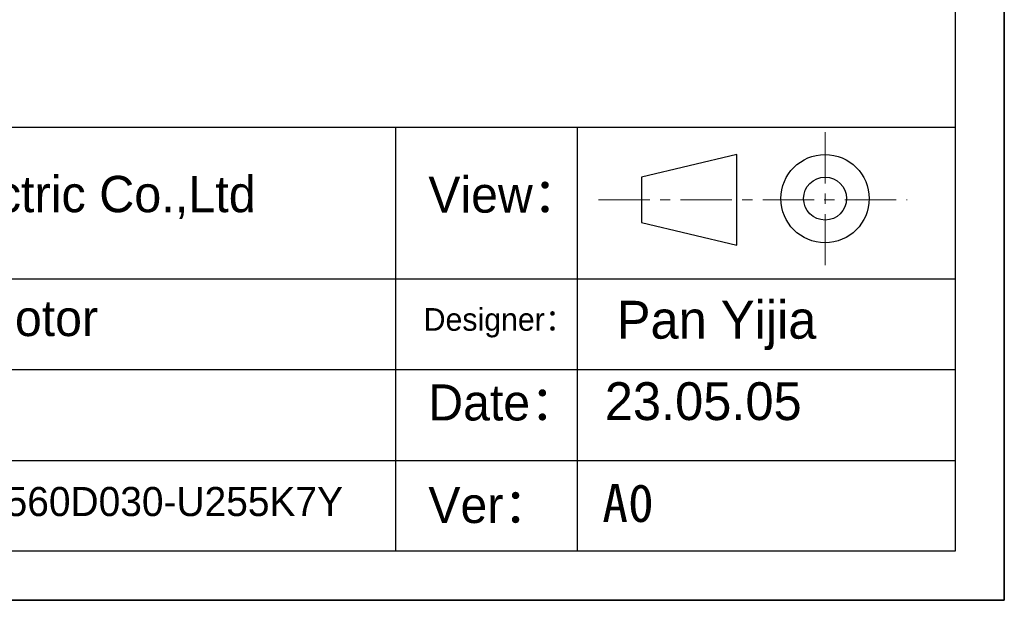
# Model space of a CAD drawing. Header units: inches. Extents: x -14936 to 8431, y -4781 to -2980.
# Tile 9 of 26: x -10212 to -9603, y -4781 to -4422. Entities that reach past the tile are written whole.
import ezdxf

# ---------------------------------------------------------------- set-up
doc = ezdxf.new("R2010")
doc.units = ezdxf.units.IN
doc.header["$MEASUREMENT"] = 0
doc.linetypes.add('CENTER', pattern=[50.8, 31.75, -6.35, 6.35, -6.35])
doc.layers.add('1', color=1, linetype='Continuous')
doc.layers.add('尺寸标注', color=7, linetype='Continuous')
for name, color, linetype, lineweight in [('中心线', 7, 'CENTER', 13), ('图框', 7, 'Continuous', 30), ('实体线', 7, 'Continuous', 30)]:
    doc.layers.add(name, color=color, linetype=linetype, lineweight=lineweight)
doc.styles.add('SLDTEXTSTYLE0', font='txt')
doc.styles.add('SLDTEXTSTYLE1', font='STFANGSO.TTF', dxfattribs={"bigfont": 'bigfont'})

msp = doc.modelspace()

# ---------------------------------------------------------------- linework, layer by layer
for p, q in [((-9603.2592, -2979.983), (-9603.2592, -4781.3712)), ((-9603.2592, -4781.3712), (-9603.2592, -3280.2144)), ((-9603.2592, -4781.3712), (-12150.6768, -4781.3712)), ((-12150.6768, -4781.3712), (-9603.2592, -4781.3712)), ((-12150.6768, -4781.3712), (-9603.2592, -4781.3712))]:
    msp.add_line(p, q)
at = {"layer": '1'}
for p, q in [((-9633.5856, -3010.3094), (-9633.5856, -4751.0448)), ((-9633.5856, -4751.0448), (-11999.0448, -4751.0448))]:
    msp.add_line(p, q, dxfattribs=at)
at = {"layer": '中心线'}
for p, q in [((-9714.1681, -4491.8057), (-9714.1681, -4574.1253)), ((-9854.3396, -4533.75), (-9663.4511, -4533.75))]:
    msp.add_line(p, q, dxfattribs=at)
at = {"layer": '图框'}
for p, q in [((-9633.5856, -4488.9648), (-10494.7056, -4488.9648)), ((-9768.759, -4505.67), (-9827.6825, -4519.71)), ((-9768.759, -4561.83), (-9768.759, -4505.67)), ((-9827.6825, -4519.71), (-9827.6825, -4547.79)), ((-9827.6825, -4547.79), (-9768.759, -4561.83))]:
    msp.add_line(p, q, dxfattribs=at)
for radius in [27.2954, 13.2554]:
    msp.add_circle((-9714.1681, -4532.9655), radius, dxfattribs=at)
at = {"layer": '尺寸标注'}
for p, q in [((-9979.9056, -4488.9648), (-9979.9056, -4751.0448)), ((-9867.5856, -4488.9648), (-9867.5856, -4751.0448)), ((-10494.7056, -4582.5648), (-9633.5856, -4582.5648)), ((-10494.7056, -4638.7248), (-9633.5856, -4638.7248)), ((-10494.7056, -4694.8848), (-9633.5856, -4694.8848))]:
    msp.add_line(p, q, dxfattribs=at)

# ---------------------------------------------------------------- texts
at = {"layer": '实体线', "char_height": 23.4, "attachment_point": 1}
for s, insert, style in [('Pan Yijia', (-9843.0013, -4596.1748), 'SLDTEXTSTYLE0'), ('23.05.05', (-9850.4216, -4646.5184), 'SLDTEXTSTYLE0'), ('A0', (-9851.9821, -4709.5249), 'SLDTEXTSTYLE1')]:
    msp.add_mtext(s, dxfattribs=dict(at, insert=insert, style=style))
at = {"layer": '尺寸标注', "attachment_point": 1, "style": 'SLDTEXTSTYLE0'}
for s, insert, char_height in [('Suzhou Veichi Electric Co.,Ltd', (-10470.4334, -4518.9106), 22.464), ('View：', (-9959.5996, -4519.3496), 22.2885), ('Material: Spindle motor', (-10470.4334, -4595.694), 22.2885), ('Designer：', (-9962.4809, -4600.6758), 14), ('Date：', (-9959.5996, -4647.8735), 22.2885), ('Specification：CM6S-1560D030-U255K7Y', (-10470.4334, -4711.2915), 18), ('Ver：', (-9959.5996, -4711.2915), 22.2885)]:
    msp.add_mtext(s, dxfattribs=dict(at, insert=insert, char_height=char_height))

doc.saveas('drawing.dxf')
